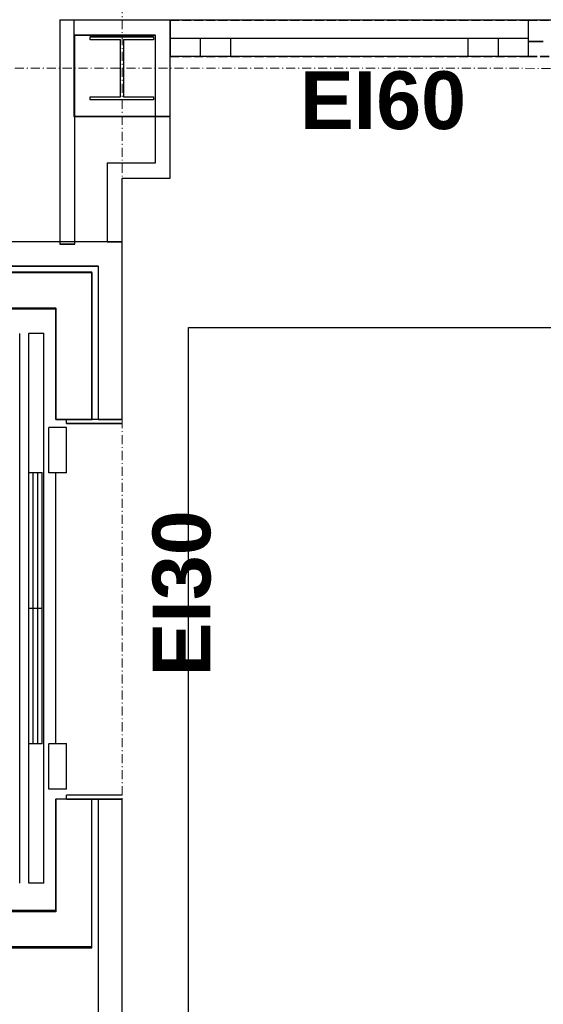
# Model space of a CAD drawing. Header units: millimetres. Extents: x -8642 to 28269, y -6609 to 3701.
# Tile 165 of 256: x 3893 to 4067, y -4974 to -4648. Entities that reach past the tile are written whole.
import ezdxf
from ezdxf.enums import TextEntityAlignment as Align

# ---------------------------------------------------------------- set-up
doc = ezdxf.new("R2010")
doc.units = ezdxf.units.MM
doc.header["$LTSCALE"] = 1000
doc.header["$MEASUREMENT"] = 0
for name, pattern in [('rzut 1 pietra$0$ArchiTECH.PC 1. Line Type', [0.004, 0.003, -0.001]), ('rzut 1 pietra$0$ArchiTECH.PC 5. Line Type', [0.0053, 0.003, -0.001, 0.0003, -0.001]), ('rzut 1 pietra$0$ArchiTECH.PC Solid Line Type', [0]), ('SUFIT_1 PIETRO$0$ArchiTECH.PC 1. Line Type', [0.004, 0.003, -0.001]), ('SUFIT_1 PIETRO$0$ArchiTECH.PC Solid Line Type', [0])]:
    doc.linetypes.add(name, pattern=pattern)
doc.layers.add('IS_ARCH', color=254, linetype='Continuous', lineweight=18)
for name, color, linetype in [('SUFIT_1 PIETRO$0$ELEM KONSTRUKCJI - inwent', 254, 'Continuous'), ('SUFIT_1 PIETRO$0$INWENTARYZACJA', 254, 'Continuous'), ('SUFIT_1 PIETRO$0$Kalka 1', 254, 'Continuous'), ('SUFIT_1 PIETRO$0$TYP SUFITÓW_NOWYCH', 254, 'Continuous')]:
    doc.layers.add(name, color=color, linetype=linetype)
doc.styles.add('rzut 1 pietra$0$ArchiTECHStyle3', font='arialbd.ttf', dxfattribs={"height": 0.192})

msp = doc.modelspace()

# ---------------------------------------------------------------- linework, layer by layer
at = {"layer": 'IS_ARCH', "linetype": 'rzut 1 pietra$0$ArchiTECH.PC 5. Line Type'}
for p, q in [((3927.47, -3084.11), (3927.16, -6165.15)), ((2842.26, -4663.53), (8377.9, -4664.09))]:
    msp.add_line(p, q, dxfattribs=at)
at = {"layer": 'IS_ARCH', "linetype": 'rzut 1 pietra$0$ArchiTECH.PC Solid Line Type'}
for p, q in [((3906.57, -4647.57), (3906.57, -4721.97)), ((3943.24, -4647.57), (3906.57, -4647.57)), ((3943.24, -4647.57), (3911.24, -4647.57)), ((3911.24, -4647.57), (3911.24, -4679.57)), ((3943.24, -4647.57), (3911.24, -4647.57)), ((3911.24, -4647.57), (3911.24, -4679.57)), ((3943.24, -4647.6), (3943.24, -4647.57)), ((3943.24, -4679.57), (3943.24, -4647.57)), ((3943.24, -4647.57), (3943.24, -4647.57)), ((3943.24, -4679.57), (3943.24, -4647.57)), ((3943.24, -4647.57), (3943.24, -4647.57)), ((3943.24, -4647.6), (3943.24, -4653.6)), ((4062.13, -4647.6), (4062.13, -4654.6)), ((4062.13, -4647.6), (4062.13, -4653.6)), ((3911.57, -4721.97), (3911.57, -4652.57)), ((3911.57, -4652.57), (3938.24, -4652.57)), ((3916.74, -4653.07), (3937.74, -4653.07)), ((3916.74, -4654.07), (3916.74, -4653.07)), ((3916.74, -4653.07), (3916.74, -4653.07)), ((3916.74, -4653.07), (3937.74, -4653.07)), ((3916.74, -4654.07), (3916.74, -4653.07)), ((3926.74, -4654.07), (3916.74, -4654.07)), ((3926.74, -4654.07), (3916.74, -4654.07)), ((3926.74, -4673.07), (3926.74, -4654.07)), ((3926.74, -4673.07), (3926.74, -4654.07)), ((3937.74, -4654.07), (3927.74, -4654.07)), ((3927.74, -4654.07), (3927.74, -4673.07)), ((3937.74, -4654.07), (3927.74, -4654.07)), ((3927.74, -4654.07), (3927.74, -4673.07)), ((3937.74, -4653.07), (3937.74, -4654.07)), ((3937.74, -4653.07), (3937.74, -4654.07)), ((3938.24, -4652.57), (3938.24, -4695.07)), ((3943.24, -4653.6), (3943.24, -4659.6)), ((3943.24, -4653.6), (4062.13, -4653.6)), ((3943.24, -4659.6), (3943.24, -4653.6)), ((3953.24, -4653.6), (3953.24, -4659.6)), ((3963.24, -4653.6), (3963.24, -4659.6)), ((4042.13, -4653.6), (4042.13, -4659.6)), ((4052.13, -4653.6), (4052.13, -4659.6)), ((4062.13, -4653.6), (4062.13, -4659.6)), ((4062.13, -4653.6), (4062.13, -4659.6)), ((4062.13, -4654.6), (4062.13, -4659.6)), ((4062.13, -4654.6), (4067.13, -4654.6)), ((4062.13, -4659.6), (3943.24, -4659.6)), ((3943.24, -4700.07), (3943.24, -4659.6)), ((3916.74, -4674.07), (3916.74, -4673.07)), ((3916.74, -4673.07), (3926.74, -4673.07)), ((3916.74, -4674.07), (3916.74, -4673.07)), ((3916.74, -4673.07), (3926.74, -4673.07)), ((3937.74, -4674.07), (3916.74, -4674.07)), ((3937.74, -4674.07), (3916.74, -4674.07)), ((3927.74, -4673.07), (3937.74, -4673.07)), ((3927.74, -4673.07), (3937.74, -4673.07)), ((3937.74, -4673.07), (3937.74, -4674.07)), ((3937.74, -4673.07), (3937.74, -4674.07)), ((3911.24, -4679.57), (3943.24, -4679.57)), ((3911.24, -4679.57), (3943.24, -4679.57)), ((3922.3, -4695.07), (3922.3, -4721.21)), ((3938.24, -4695.07), (3922.3, -4695.07)), ((3927.3, -4721.21), (3927.3, -4700.07)), ((3927.3, -4700.07), (3943.24, -4700.07)), ((3927.3, -4721.21), (3731.12, -4721.21)), ((3906.57, -4721.97), (3911.57, -4721.97)), ((3922.3, -4721.21), (3927.3, -4721.21)), ((3927.3, -4780.21), (3927.3, -4721.21)), ((3701.3, -4729.21), (3919.3, -4729.21)), ((3919.3, -4729.21), (3919.3, -4780.21)), ((3917.3, -4731.21), (3703.3, -4731.21)), ((3917.31, -4731.44), (3703.43, -4731.44)), ((3917.3, -4780.21), (3917.3, -4731.21)), ((3917.31, -4780.21), (3917.31, -4731.44)), ((3715.3, -4743.21), (3905.3, -4743.21)), ((3905.3, -4743.21), (3715.3, -4743.21)), ((3905.3, -4743.21), (3715.3, -4743.21)), ((3905.3, -4743.21), (3715.3, -4743.21)), ((3715.43, -4743.44), (3905.31, -4743.44)), ((3905.3, -4743.21), (3905.3, -4780.21)), ((3905.3, -4780.21), (3905.3, -4743.21)), ((3905.3, -4780.21), (3905.3, -4743.21)), ((3905.3, -4780.21), (3905.3, -4743.21)), ((3905.31, -4743.44), (3905.31, -4780.21)), ((3896.3, -4934.14), (3896.3, -4751.64)), ((3901.3, -4751.64), (3896.3, -4751.64)), ((3896.3, -4934.14), (3896.3, -4751.64)), ((3901.3, -4751.64), (3896.3, -4751.64)), ((3901.3, -4751.64), (3896.3, -4751.64)), ((3896.3, -4934.14), (3896.3, -4751.64)), ((3901.3, -4934.14), (3901.3, -4751.64)), ((3901.3, -4934.14), (3901.3, -4751.64)), ((3901.3, -4934.14), (3901.3, -4751.64)), ((3903, -4797.89), (3903, -4782.89)), ((3908.8, -4782.89), (3903, -4782.89)), ((3903, -4797.89), (3903, -4782.89)), ((3908.8, -4782.89), (3903, -4782.89)), ((3908.8, -4782.89), (3903, -4782.89)), ((3903, -4797.89), (3903, -4782.89)), ((3905.3, -4780.21), (3917.3, -4780.21)), ((3917.3, -4780.21), (3905.3, -4780.21)), ((3917.3, -4780.21), (3905.3, -4780.21)), ((3917.3, -4780.21), (3905.3, -4780.21)), ((3917.3, -4780.21), (3905.3, -4780.21)), ((3917.3, -4780.21), (3905.3, -4780.21)), ((3917.3, -4780.21), (3905.3, -4780.21)), ((3905.31, -4780.21), (3917.31, -4780.21)), ((3908.8, -4781.46), (3908.8, -4780.21)), ((3927.3, -4780.21), (3908.8, -4780.21)), ((3908.8, -4781.46), (3908.8, -4780.21)), ((3927.3, -4780.21), (3908.8, -4780.21)), ((3927.3, -4780.21), (3908.8, -4780.21)), ((3908.8, -4781.46), (3908.8, -4780.21)), ((3908.8, -4781.46), (3927.3, -4781.46)), ((3908.8, -4781.46), (3927.3, -4781.46)), ((3908.8, -4781.46), (3927.3, -4781.46)), ((3908.8, -4797.89), (3908.8, -4782.89)), ((3908.8, -4797.89), (3908.8, -4782.89)), ((3908.8, -4797.89), (3908.8, -4782.89)), ((3919.3, -4780.21), (3927.3, -4780.21)), ((3900.8, -4797.89), (3896.3, -4797.89)), ((3900.8, -4797.89), (3896.3, -4797.89)), ((3900.8, -4797.89), (3896.3, -4797.89)), ((3897.8, -4887.89), (3897.8, -4797.89)), ((3897.8, -4887.89), (3897.8, -4797.89)), ((3897.8, -4887.89), (3897.8, -4797.89)), ((3899.3, -4887.89), (3899.3, -4797.89)), ((3899.3, -4887.89), (3899.3, -4797.89)), ((3899.3, -4887.89), (3899.3, -4797.89)), ((3900.8, -4887.89), (3900.8, -4797.89)), ((3900.8, -4887.89), (3900.8, -4797.89)), ((3900.8, -4887.89), (3900.8, -4797.89)), ((3908.8, -4797.89), (3903, -4797.89)), ((3908.8, -4797.89), (3903, -4797.89)), ((3908.8, -4797.89), (3903, -4797.89)), ((3905.3, -4887.89), (3905.3, -4797.89)), ((3905.3, -4887.89), (3905.3, -4797.89)), ((3905.3, -4887.89), (3905.3, -4797.89)), ((3900.8, -4842.89), (3896.3, -4842.89)), ((3900.8, -4842.89), (3896.3, -4842.89)), ((3900.8, -4842.89), (3896.3, -4842.89)), ((3900.8, -4887.89), (3896.3, -4887.89)), ((3900.8, -4887.89), (3896.3, -4887.89)), ((3900.8, -4887.89), (3896.3, -4887.89)), ((3903, -4902.89), (3903, -4887.89)), ((3908.8, -4887.89), (3903, -4887.89)), ((3903, -4902.89), (3903, -4887.89)), ((3908.8, -4887.89), (3903, -4887.89)), ((3908.8, -4887.89), (3903, -4887.89)), ((3903, -4902.89), (3903, -4887.89)), ((3908.8, -4902.89), (3908.8, -4887.89)), ((3908.8, -4902.89), (3908.8, -4887.89)), ((3908.8, -4902.89), (3908.8, -4887.89)), ((3908.8, -4902.89), (3903, -4902.89)), ((3908.8, -4902.89), (3903, -4902.89)), ((3908.8, -4902.89), (3903, -4902.89)), ((3917.3, -4906.21), (3905.3, -4906.21)), ((3905.3, -4906.21), (3905.3, -4943.62)), ((3917.3, -4906.21), (3905.3, -4906.21)), ((3905.3, -4906.21), (3905.3, -4943.21)), ((3917.3, -4906.21), (3905.3, -4906.21)), ((3905.3, -4943.21), (3905.3, -4906.21)), ((3917.3, -4906.21), (3905.3, -4906.21)), ((3905.3, -4943.21), (3905.3, -4906.21)), ((3905.3, -4943.21), (3905.3, -4906.21)), ((3917.3, -4906.21), (3905.3, -4906.21)), ((3908.8, -4906.21), (3908.8, -4904.96)), ((3927.3, -4904.96), (3908.8, -4904.96)), ((3908.8, -4906.21), (3908.8, -4904.96)), ((3927.3, -4904.96), (3908.8, -4904.96)), ((3927.3, -4904.96), (3908.8, -4904.96)), ((3908.8, -4906.21), (3908.8, -4904.96)), ((3908.8, -4906.21), (3927.3, -4906.21)), ((3908.8, -4906.21), (3927.3, -4906.21)), ((3908.8, -4906.21), (3927.3, -4906.21)), ((3917.3, -4955.62), (3917.3, -4906.21)), ((3917.3, -4955.21), (3917.3, -4906.21)), ((3927.3, -4906.21), (3919.3, -4906.21)), ((3919.3, -4906.21), (3919.3, -5024.21)), ((3927.3, -5024.21), (3927.3, -4906.21)), ((3901.3, -4934.14), (3896.3, -4934.14)), ((3901.3, -4934.14), (3896.3, -4934.14)), ((3901.3, -4934.14), (3896.3, -4934.14)), ((3905.3, -4943.21), (3715.3, -4943.21)), ((3905.3, -4943.21), (3715.3, -4943.21)), ((3905.3, -4943.21), (3715.3, -4943.21)), ((3905.3, -4943.21), (3715.3, -4943.21)), ((3905.3, -4943.62), (3715.43, -4943.62)), ((3703.3, -4955.21), (3917.3, -4955.21)), ((3703.43, -4955.62), (3917.3, -4955.62))]:
    msp.add_line(p, q, dxfattribs=at)
at = {"layer": 'IS_ARCH', "linetype": 'rzut 1 pietra$0$ArchiTECH.PC 1. Line Type'}
for p, q in [((3943.24, -4647.6), (4062.13, -4647.6)), ((4271.19, -4647.6), (3943.24, -4647.6)), ((4062.13, -4647.6), (4162.13, -4647.6)), ((3943.24, -4659.6), (4062.13, -4659.6)), ((4062.13, -4659.6), (4162.13, -4659.6))]:
    msp.add_line(p, q, dxfattribs=at)
at = {"layer": 'SUFIT_1 PIETRO$0$ELEM KONSTRUKCJI - inwent', "linetype": 'SUFIT_1 PIETRO$0$ArchiTECH.PC Solid Line Type'}
for p, q in [((3943.24, -4647.65), (3911.24, -4647.65)), ((3911.24, -4647.65), (3911.24, -4679.65)), ((3943.24, -4647.65), (3911.24, -4647.65)), ((3911.24, -4647.65), (3911.24, -4679.65)), ((3943.24, -4679.65), (3943.24, -4647.65)), ((3943.24, -4647.65), (3943.24, -4647.65)), ((3943.24, -4679.65), (3943.24, -4647.65)), ((3943.24, -4647.65), (3943.24, -4647.65)), ((3916.74, -4653.15), (3937.74, -4653.15)), ((3916.74, -4654.15), (3916.74, -4653.15)), ((3916.74, -4653.15), (3916.74, -4653.15)), ((3916.74, -4653.15), (3937.74, -4653.15)), ((3916.74, -4654.15), (3916.74, -4653.15)), ((3926.74, -4654.15), (3916.74, -4654.15)), ((3926.74, -4654.15), (3916.74, -4654.15)), ((3926.74, -4673.15), (3926.74, -4654.15)), ((3926.74, -4673.15), (3926.74, -4654.15)), ((3937.74, -4654.15), (3927.74, -4654.15)), ((3927.74, -4654.15), (3927.74, -4673.15)), ((3937.74, -4654.15), (3927.74, -4654.15)), ((3927.74, -4654.15), (3927.74, -4673.15)), ((3937.74, -4653.15), (3937.74, -4654.15)), ((3937.74, -4653.15), (3937.74, -4654.15)), ((3916.74, -4674.15), (3916.74, -4673.15)), ((3916.74, -4673.15), (3926.74, -4673.15)), ((3916.74, -4674.15), (3916.74, -4673.15)), ((3916.74, -4673.15), (3926.74, -4673.15)), ((3937.74, -4674.15), (3916.74, -4674.15)), ((3937.74, -4674.15), (3916.74, -4674.15)), ((3927.74, -4673.15), (3937.74, -4673.15)), ((3927.74, -4673.15), (3937.74, -4673.15)), ((3937.74, -4673.15), (3937.74, -4674.15)), ((3937.74, -4673.15), (3937.74, -4674.15)), ((3911.24, -4679.65), (3943.24, -4679.65)), ((3911.24, -4679.65), (3943.24, -4679.65))]:
    msp.add_line(p, q, dxfattribs=at)
at = {"layer": 'SUFIT_1 PIETRO$0$INWENTARYZACJA', "linetype": 'SUFIT_1 PIETRO$0$ArchiTECH.PC Solid Line Type'}
for p, q in [((3906.57, -4647.65), (3906.57, -4722.06)), ((3943.24, -4647.65), (3906.57, -4647.65)), ((3943.24, -4647.69), (3943.24, -4647.65)), ((3943.24, -4647.69), (3943.24, -4653.69)), ((4062.13, -4647.69), (4062.13, -4654.69)), ((4062.13, -4647.69), (4062.13, -4653.69)), ((3911.57, -4722.06), (3911.57, -4652.65)), ((3911.57, -4652.65), (3938.24, -4652.65)), ((3938.24, -4652.65), (3938.24, -4695.15)), ((3943.24, -4653.69), (3943.24, -4659.69)), ((3943.24, -4653.69), (4062.13, -4653.69)), ((3943.24, -4659.69), (3943.24, -4653.69)), ((3953.24, -4653.69), (3953.24, -4659.69)), ((3963.24, -4653.69), (3963.24, -4659.69)), ((4042.13, -4653.69), (4042.13, -4659.69)), ((4052.13, -4653.69), (4052.13, -4659.69)), ((4062.13, -4653.69), (4062.13, -4659.69)), ((4062.13, -4653.69), (4062.13, -4659.69)), ((4062.13, -4654.69), (4062.13, -4659.69)), ((4062.13, -4654.69), (4067.13, -4654.69)), ((4062.13, -4659.69), (3943.24, -4659.69)), ((3943.24, -4700.15), (3943.24, -4659.69)), ((3922.3, -4695.15), (3922.3, -4721.29)), ((3938.24, -4695.15), (3922.3, -4695.15)), ((3927.3, -4721.29), (3927.3, -4700.15)), ((3927.3, -4700.15), (3943.24, -4700.15)), ((3927.3, -4721.29), (3731.12, -4721.29)), ((3906.57, -4722.06), (3911.57, -4722.06)), ((3922.3, -4721.29), (3927.3, -4721.29)), ((3927.3, -4780.29), (3927.3, -4721.29)), ((3701.3, -4729.29), (3919.3, -4729.29)), ((3919.3, -4729.29), (3919.3, -4780.29)), ((3917.3, -4731.29), (3703.3, -4731.29)), ((3917.31, -4731.52), (3703.43, -4731.52)), ((3917.3, -4780.29), (3917.3, -4731.29)), ((3917.31, -4780.29), (3917.31, -4731.52)), ((3715.3, -4743.29), (3905.3, -4743.29)), ((3905.3, -4743.29), (3715.3, -4743.29)), ((3905.3, -4743.29), (3715.3, -4743.29)), ((3905.3, -4743.29), (3715.3, -4743.29)), ((3715.43, -4743.52), (3905.31, -4743.52)), ((3905.3, -4743.29), (3905.3, -4780.29)), ((3905.3, -4780.29), (3905.3, -4743.29)), ((3905.3, -4780.29), (3905.3, -4743.29)), ((3905.3, -4780.29), (3905.3, -4743.29)), ((3905.31, -4743.52), (3905.31, -4780.29)), ((3893.3, -4934.22), (3893.3, -4751.72)), ((3893.3, -4934.22), (3893.3, -4751.72)), ((3893.3, -4934.22), (3893.3, -4751.72)), ((3896.3, -4934.22), (3896.3, -4751.72)), ((3901.3, -4751.72), (3896.3, -4751.72)), ((3901.3, -4751.72), (3896.3, -4751.72)), ((3896.3, -4934.22), (3896.3, -4751.72)), ((3901.3, -4751.72), (3896.3, -4751.72)), ((3896.3, -4934.22), (3896.3, -4751.72)), ((3901.3, -4934.22), (3901.3, -4751.72)), ((3901.3, -4934.22), (3901.3, -4751.72)), ((3901.3, -4934.22), (3901.3, -4751.72)), ((3903, -4797.97), (3903, -4782.97)), ((3908.8, -4782.97), (3903, -4782.97)), ((3908.8, -4782.97), (3903, -4782.97)), ((3903, -4797.97), (3903, -4782.97)), ((3908.8, -4782.97), (3903, -4782.97)), ((3903, -4797.97), (3903, -4782.97)), ((3905.3, -4780.29), (3917.3, -4780.29)), ((3917.3, -4780.29), (3905.3, -4780.29)), ((3917.3, -4780.29), (3905.3, -4780.29)), ((3917.3, -4780.29), (3905.3, -4780.29)), ((3917.3, -4780.29), (3905.3, -4780.29)), ((3917.3, -4780.29), (3905.3, -4780.29)), ((3917.3, -4780.29), (3905.3, -4780.29)), ((3905.31, -4780.29), (3917.31, -4780.29)), ((3908.8, -4781.54), (3908.8, -4780.29)), ((3927.3, -4780.29), (3908.8, -4780.29)), ((3927.3, -4780.29), (3908.8, -4780.29)), ((3908.8, -4781.54), (3908.8, -4780.29)), ((3927.3, -4780.29), (3908.8, -4780.29)), ((3908.8, -4781.54), (3908.8, -4780.29)), ((3908.8, -4781.54), (3927.3, -4781.54)), ((3908.8, -4781.54), (3927.3, -4781.54)), ((3908.8, -4781.54), (3927.3, -4781.54)), ((3908.8, -4797.97), (3908.8, -4782.97)), ((3908.8, -4797.97), (3908.8, -4782.97)), ((3908.8, -4797.97), (3908.8, -4782.97)), ((3919.3, -4780.29), (3927.3, -4780.29)), ((3900.8, -4797.97), (3896.3, -4797.97)), ((3900.8, -4797.97), (3896.3, -4797.97)), ((3900.8, -4797.97), (3896.3, -4797.97)), ((3897.8, -4887.97), (3897.8, -4797.97)), ((3897.8, -4887.97), (3897.8, -4797.97)), ((3897.8, -4887.97), (3897.8, -4797.97)), ((3899.3, -4887.97), (3899.3, -4797.97)), ((3899.3, -4887.97), (3899.3, -4797.97)), ((3899.3, -4887.97), (3899.3, -4797.97)), ((3900.8, -4887.97), (3900.8, -4797.97)), ((3900.8, -4887.97), (3900.8, -4797.97)), ((3900.8, -4887.97), (3900.8, -4797.97)), ((3908.8, -4797.97), (3903, -4797.97)), ((3908.8, -4797.97), (3903, -4797.97)), ((3908.8, -4797.97), (3903, -4797.97)), ((3905.3, -4887.97), (3905.3, -4797.97)), ((3905.3, -4887.97), (3905.3, -4797.97)), ((3905.3, -4887.97), (3905.3, -4797.97)), ((3900.8, -4842.97), (3896.3, -4842.97)), ((3900.8, -4842.97), (3896.3, -4842.97)), ((3900.8, -4842.97), (3896.3, -4842.97)), ((3900.8, -4887.97), (3896.3, -4887.97)), ((3900.8, -4887.97), (3896.3, -4887.97)), ((3900.8, -4887.97), (3896.3, -4887.97)), ((3903, -4902.97), (3903, -4887.97)), ((3908.8, -4887.97), (3903, -4887.97)), ((3908.8, -4887.97), (3903, -4887.97)), ((3903, -4902.97), (3903, -4887.97)), ((3908.8, -4887.97), (3903, -4887.97)), ((3903, -4902.97), (3903, -4887.97)), ((3908.8, -4902.97), (3908.8, -4887.97)), ((3908.8, -4902.97), (3908.8, -4887.97)), ((3908.8, -4902.97), (3908.8, -4887.97)), ((3908.8, -4902.97), (3903, -4902.97)), ((3908.8, -4902.97), (3903, -4902.97)), ((3908.8, -4902.97), (3903, -4902.97)), ((3917.3, -4906.29), (3905.3, -4906.29)), ((3905.3, -4906.29), (3905.3, -4943.71)), ((3917.3, -4906.29), (3905.3, -4906.29)), ((3905.3, -4906.29), (3905.3, -4943.29)), ((3917.3, -4906.29), (3905.3, -4906.29)), ((3905.3, -4943.29), (3905.3, -4906.29)), ((3905.3, -4943.29), (3905.3, -4906.29)), ((3917.3, -4906.29), (3905.3, -4906.29)), ((3905.3, -4943.29), (3905.3, -4906.29)), ((3917.3, -4906.29), (3905.3, -4906.29)), ((3908.8, -4906.29), (3908.8, -4905.04)), ((3927.3, -4905.04), (3908.8, -4905.04)), ((3927.3, -4905.04), (3908.8, -4905.04)), ((3908.8, -4906.29), (3908.8, -4905.04)), ((3927.3, -4905.04), (3908.8, -4905.04)), ((3908.8, -4906.29), (3908.8, -4905.04)), ((3908.8, -4906.29), (3927.3, -4906.29)), ((3908.8, -4906.29), (3927.3, -4906.29)), ((3908.8, -4906.29), (3927.3, -4906.29)), ((3917.3, -4955.71), (3917.3, -4906.29)), ((3917.3, -4955.29), (3917.3, -4906.29)), ((3927.3, -4906.29), (3919.3, -4906.29)), ((3919.3, -4906.29), (3919.3, -5024.29)), ((3927.3, -5024.29), (3927.3, -4906.29)), ((3901.3, -4934.22), (3896.3, -4934.22)), ((3901.3, -4934.22), (3896.3, -4934.22)), ((3901.3, -4934.22), (3896.3, -4934.22)), ((3905.3, -4943.29), (3715.3, -4943.29)), ((3905.3, -4943.29), (3715.3, -4943.29)), ((3905.3, -4943.29), (3715.3, -4943.29)), ((3905.3, -4943.29), (3715.3, -4943.29)), ((3905.3, -4943.71), (3715.43, -4943.71)), ((3703.3, -4955.29), (3917.3, -4955.29)), ((3703.43, -4955.71), (3917.3, -4955.71))]:
    msp.add_line(p, q, dxfattribs=at)
at = {"layer": 'SUFIT_1 PIETRO$0$INWENTARYZACJA', "linetype": 'SUFIT_1 PIETRO$0$ArchiTECH.PC 1. Line Type'}
for p, q in [((3943.24, -4647.69), (4062.13, -4647.69)), ((4062.13, -4647.69), (4162.13, -4647.69)), ((3943.24, -4659.69), (4062.13, -4659.69)), ((4062.13, -4659.69), (4162.13, -4659.69))]:
    msp.add_line(p, q, dxfattribs=at)
at = {"layer": 'SUFIT_1 PIETRO$0$Kalka 1', "linetype": 'SUFIT_1 PIETRO$0$ArchiTECH.PC 1. Line Type'}
msp.add_line((4271.19, -4647.69), (3943.24, -4647.69), dxfattribs=at)
at = {"layer": 'SUFIT_1 PIETRO$0$TYP SUFITÓW_NOWYCH', "linetype": 'SUFIT_1 PIETRO$0$ArchiTECH.PC Solid Line Type'}
for p, q in [((3949.3, -4749.7), (4249.3, -4749.7)), ((3949.3, -5169.93), (3949.3, -4749.7))]:
    msp.add_line(p, q, dxfattribs=at)

# ---------------------------------------------------------------- texts
at = {"layer": 'IS_ARCH', "style": 'rzut 1 pietra$0$ArchiTECHStyle3'}
msp.add_text('EI60', height=19.2, dxfattribs=at).set_placement((3986.31, -4689.6), align=Align.BOTTOM_LEFT)
msp.add_text('EI30', height=19.2, rotation=90, dxfattribs=at).set_placement((3962.36, -4865.58), align=Align.BOTTOM_LEFT)

doc.saveas('drawing.dxf')
